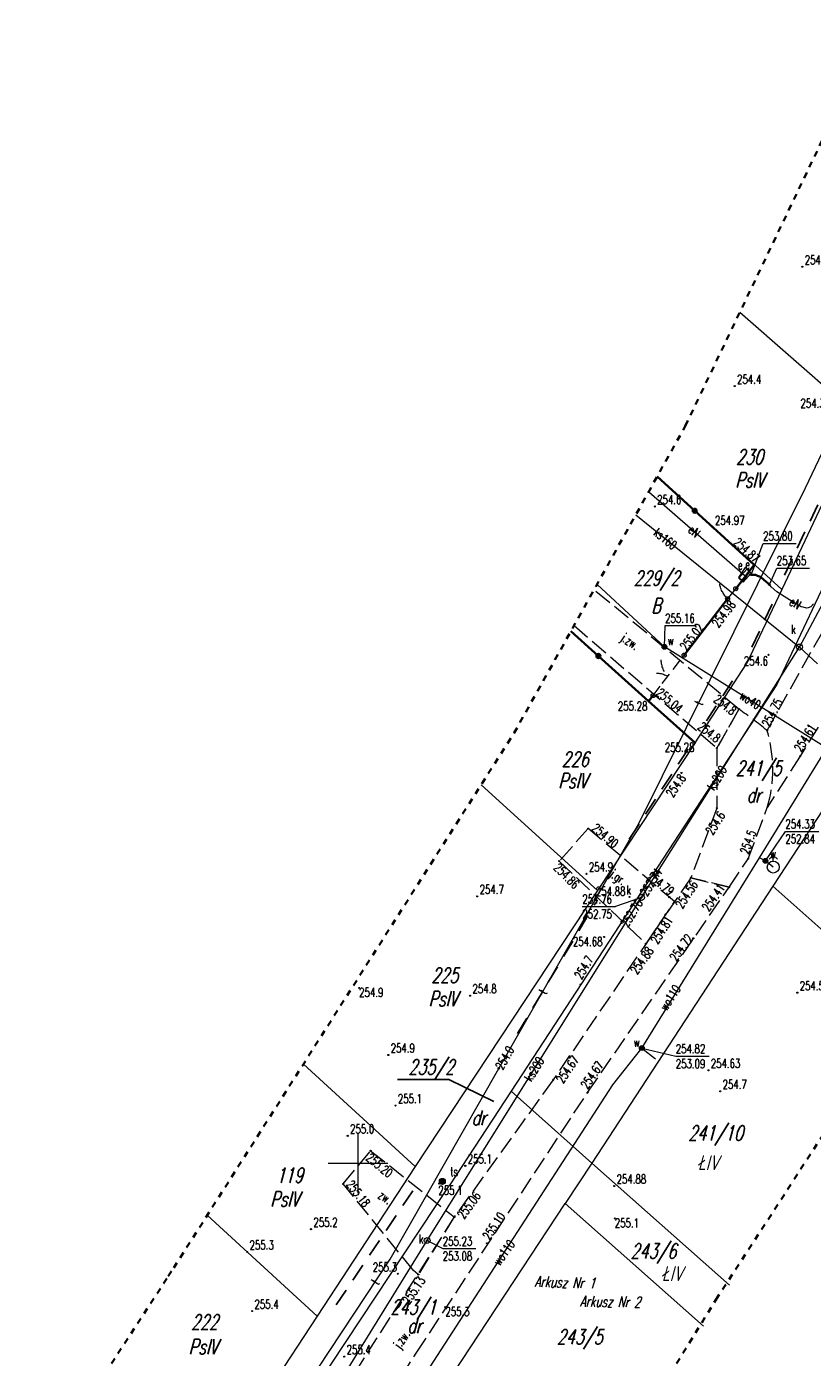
# Model space of a CAD drawing. Header units: metres. Extents: x 7443272 to 7443636, y 5636784 to 5637178.
# Tile 10 of 17: x 7443322 to 7443388, y 5636984 to 5637095. Entities that reach past the tile are written whole.
import ezdxf
from ezdxf.enums import TextEntityAlignment as Align

# ---------------------------------------------------------------- set-up
doc = ezdxf.new("R2010")
doc.units = ezdxf.units.M
doc.header["$MEASUREMENT"] = 0
for name, pattern in [('1', [0]), ('1_OTKJ', [2, 1.5, -0.5]), ('1_OTKU', [2, 1.5, -0.5]), ('1_OTOB', [2, 1, -1]), ('1_OTOF', [1.5, 1.5]), ('1_OTOO', [7.5, 7.5]), ('1_SUEP_A', [0]), ('1_SUKP', [0]), ('1_SULO', [0]), ('1_SUTP_A', [0]), ('1_SUWP', [0]), ('2_OTKJ', [2, 1.5, -0.5]), ('2_OTKU', [2, 1.5, -0.5]), ('2_SUEP_A', [0]), ('2_SUKP', [0]), ('2_SULO', [0]), ('2_SUTP_A', [0]), ('2_SUWP', [0]), ('3', [1, 0.5, -0.5]), ('GAO', [2.5, 1.5, -1])]:
    doc.linetypes.add(name, pattern=pattern)
doc.layers.get('0').update_dxf_attribs({"color": 250, "linetype": 'CONTINUOUS', "lineweight": 100})
for name, color, linetype, lineweight in [('EDZPD_L_0', 3, '1', 18), ('EPGPO_L_0', 3, 'GAO', 25), ('EUZOU_T_0', 96, 'CONTINUOUS', 25), ('GRANICE_EWID_L_0', 3, '1', 18), ('KRZYZE_L_0', 7, '1', 0), ('NUMERY_DZIALEK_T_0', 3, 'CONTINUOUS', 25), ('SUE_E_T_1', 1, 'CONTINUOUS', 0), ('SUE_T_4', 1, 'CONTINUOUS', 18), ('SUEP_E_T_0', 1, 'CONTINUOUS', 0), ('SUEP_L_0', 1, '2_SUEP_A', 18), ('SUER_T_0', 1, 'CONTINUOUS', 18), ('SUK_E_T_4', 34, 'CONTINUOUS', 0), ('SUK_T_3', 34, 'CONTINUOUS', 18), ('SUKP_E_T_0', 34, 'CONTINUOUS', 0), ('SUKP_L_0', 34, '2_SUKP', 18), ('SUKR_T_0', 34, 'CONTINUOUS', 18), ('SUT_E_T_0', 30, 'CONTINUOUS', 0), ('SUT_T_0', 30, 'CONTINUOUS', 18), ('SUTP_E_T_0', 30, 'CONTINUOUS', 0), ('SUTP_L_0', 30, '2_SUTP_A', 18), ('SUTR_T_0', 30, 'CONTINUOUS', 18), ('SUW_E_T_2', 5, 'CONTINUOUS', 0), ('SUW_T_2', 5, 'CONTINUOUS', 18), ('SUW_T_5', 5, 'CONTINUOUS', 18), ('SUWP_E_T_0', 5, 'CONTINUOUS', 0), ('SUWP_L_0', 5, '2_SUWP', 18), ('SUWR_T_0', 5, 'CONTINUOUS', 18), ('WWRZT_T_1', 7, 'CONTINUOUS', 18), ('ZAKRES_L_2', 1, '3', 35)]:
    doc.layers.add(name, color=color, linetype=linetype, lineweight=lineweight)
for name, color, linetype, lineweight, true_color in [('OTK_E_T_0', 7, 'CONTINUOUS', 0, 0x7d7d7d), ('OTK_E_T_3', 7, 'CONTINUOUS', 0, 0x7d7d7d), ('OTK_L_0', 7, '1_OTKJ', 18, 0x7d7d7d), ('OTK_L_4', 7, '1_OTKU', 18, 0x7d7d7d), ('OTO_L_0', 7, '1_OTOO', 35, 0x7d7d7d), ('OTO_L_1', 7, '1_OTOB', 18, 0x7d7d7d), ('OTO_L_2', 7, '1_OTOF', 18, 0x7d7d7d), ('OTR_T_0', 7, 'CONTINUOUS', 18, 0x7d7d7d), ('OTR_T_1', 7, 'CONTINUOUS', 18, 0x7d7d7d), ('SUL_L_1', 7, '2_SULO', 35, 0x7d7d7d)]:
    doc.layers.add(name, color=color, linetype=linetype, lineweight=lineweight, true_color=true_color)
doc.styles.get("Standard").update_dxf_attribs({"font": 'Simplex.SHX', "width": 0.75})

# ---------------------------------------------------------------- blocks, each defined once
blk = doc.blocks.new('1_SUES')
at = {"linetype": 'Continuous'}
for p, q in [((0.5, 0.25), (-0.5, 0.25)), ((-0.5, 0.25), (-0.5, -0.25)), ((0.5, -0.25), (0.5, 0.25)), ((-0.5, -0.25), (0.5, -0.25))]:
    blk.add_line(p, q, dxfattribs=at)
blk = doc.blocks.new('1_SUPS')
at = {"linetype": 'Continuous'}
blk.add_circle((0, 0), 0.0625, dxfattribs=at)
blk = doc.blocks.new('1_SUKS')
at = {"linetype": 'Continuous'}
blk.add_circle((0, 0), 0.25, dxfattribs=at)
blk = doc.blocks.new('1_SUTK')
at = {"linetype": 'Continuous'}
for radius in [0.25, 0.225, 0.2, 0.175, 0.15, 0.125, 0.1, 0.075, 0.05, 0.025, 0.00715]:
    blk.add_circle((0, 0), radius, dxfattribs=at)
blk = doc.blocks.new('1_SUWH')
at = {"linetype": 'Continuous'}
for p, q in [((0, 1), (-0.35355, 0.64645)), ((0, 1), (0.35355, 0.64645)), ((0, 0.5), (0, 1))]:
    blk.add_line(p, q, dxfattribs=at)
blk.add_circle((0, 0), 0.5, dxfattribs=at)
blk = doc.blocks.new('1_SUWW')
at = {"linetype": 'Continuous'}
for radius in [0.2, 0.175, 0.15, 0.125, 0.1, 0.075, 0.05, 0.025, 0.00715]:
    blk.add_circle((0, 0), radius, dxfattribs=at)
blk = doc.blocks.new('2_OTRN')
at = {"linetype": 'Continuous'}
blk.add_circle((0, 0), 0.045, dxfattribs=at)
blk = doc.blocks.new('2_OTRS')
at = {"linetype": 'Continuous'}
blk.add_circle((0, 0), 0.045, dxfattribs=at)

msp = doc.modelspace()

# ---------------------------------------------------------------- linework, layer by layer
at = {"layer": 'EDZPD_L_0', "linetype": '1'}
for p, q in [((7443404.03, 5637087.4), (7443385.45, 5637048)), ((7443392.15, 5637062.2), (7443381.94, 5637071.17)), ((7443378.2, 5637035.16), (7443370.04, 5637022.82)), ((7443370.04, 5637022.82), (7443360.29, 5637031.66)), ((7443370.04, 5637022.82), (7443354.78, 5636999.73)), ((7443345.42, 5637008.29), (7443354.78, 5636999.73)), ((7443354.78, 5636999.73), (7443346.57, 5636987.21)), ((7443346.57, 5636987.21), (7443337.37, 5636995.66)), ((7443346.57, 5636987.21), (7443338.85, 5636975.45))]:
    msp.add_line(p, q, dxfattribs=at)
at = {"layer": 'EPGPO_L_0', "linetype": 'GAO'}
for p, q in [((7443385.68, 5637049.19), (7443390.97, 5637060.39)), ((7443382.95, 5637043.16), (7443384.88, 5637047.25)), ((7443379.15, 5637037.01), (7443381.56, 5637040.71)), ((7443372.69, 5637027.1), (7443378.11, 5637035.41)), ((7443363.35, 5637010.86), (7443369.88, 5637021.82)), ((7443348.18, 5636988.15), (7443355.03, 5636998.39))]:
    msp.add_line(p, q, dxfattribs=at)
at = {"layer": 'GRANICE_EWID_L_0', "linetype": '1'}
for p, q in [((7443394.14, 5637059.33), (7443385.03, 5637040.06)), ((7443385.45, 5637048), (7443375.04, 5637057.47)), ((7443385.45, 5637048), (7443382.51, 5637041.77)), ((7443367.8, 5637044.51), (7443378.2, 5637035.16)), ((7443378.2, 5637035.16), (7443382.51, 5637041.77)), ((7443385.03, 5637040.06), (7443362.8, 5637006.03)), ((7443393, 5637035.89), (7443384.7, 5637023.18)), ((7443384.7, 5637023.18), (7443369.57, 5637000.02)), ((7443384.7, 5637023.18), (7443395.95, 5637013.19)), ((7443362.8, 5637006.03), (7443357.67, 5636998.21)), ((7443369.57, 5637000.02), (7443362.8, 5637006.03)), ((7443369.57, 5637000.02), (7443367.33, 5636996.63)), ((7443369.57, 5637000.02), (7443381.07, 5636989.81)), ((7443344.41, 5636978.18), (7443357.67, 5636998.21)), ((7443351.22, 5636972.19), (7443367.33, 5636996.63)), ((7443367.33, 5636996.63), (7443378.89, 5636986.38))]:
    msp.add_line(p, q, dxfattribs=at)
at = {"layer": 'KRZYZE_L_0', "linetype": '1'}
for p, q in [((7443350, 5636997.5), (7443350, 5637002.5)), ((7443347.5, 5637000), (7443352.5, 5637000))]:
    msp.add_line(p, q, dxfattribs=at)
at = {"layer": 'NUMERY_DZIALEK_T_0', "linetype": 'Continuous'}
for p in [(7443353.29, 5637007.02), (7443361.35, 5637005.17)]:
    msp.add_line(p, (7443357.59, 5637007.02), dxfattribs=at)
at = {"layer": 'OTK_L_0', "linetype": '2_OTKJ'}
for p, q in [((7443384.22, 5637036.21), (7443397.79, 5637060.36)), ((7443381.87, 5637037.99), (7443369.74, 5637047.97)), ((7443368.07, 5637044.98), (7443380.02, 5637034.73)), ((7443391.64, 5637041.59), (7443386.98, 5637034.05)), ((7443380.02, 5637034.73), (7443381.87, 5637037.99)), ((7443381.87, 5637037.99), (7443380.02, 5637034.73)), ((7443380.02, 5637034.73), (7443380.01, 5637029.7)), ((7443386.98, 5637034.05), (7443384.24, 5637029.77)), ((7443380.01, 5637029.7), (7443377.84, 5637023.88)), ((7443382.63, 5637025.47), (7443384.24, 5637029.77)), ((7443369.26, 5637028), (7443366.83, 5637025.28)), ((7443376.48, 5637021.89), (7443369.26, 5637028)), ((7443366.83, 5637025.28), (7443374.09, 5637018.37)), ((7443381.04, 5637023.1), (7443382.63, 5637025.47)), ((7443377.84, 5637023.88), (7443366.32, 5637006.98)), ((7443377.84, 5637023.88), (7443381.04, 5637023.1)), ((7443381.04, 5637023.1), (7443377.84, 5637023.88)), ((7443369.2, 5637005.91), (7443381.04, 5637023.1)), ((7443374.09, 5637018.37), (7443376.48, 5637021.89)), ((7443366.32, 5637006.98), (7443358.05, 5636995.51)), ((7443354.87, 5636984.13), (7443369.2, 5637005.91)), ((7443358.05, 5636995.51), (7443337.88, 5636964.03)), ((7443340.71, 5636961.87), (7443354.87, 5636984.13))]:
    msp.add_line(p, q, dxfattribs=at)
for centre, radius, start, end in [((7443348.36, 5636991.26), 57.5, 51.4227, 54.3545), ((7443373.47, 5637032.95), 11.23, 343.5428, 16.8839), ((7443373.47, 5637032.95), 11.23, 343.5428, 16.8839)]:
    msp.add_arc(centre, radius, start, end, dxfattribs=at)
at = {"layer": 'OTK_L_4', "linetype": '2_OTKU'}
for p, q in [((7443348.76, 5636998.27), (7443351.05, 5637001.05)), ((7443351.05, 5637001.05), (7443358.05, 5636995.51)), ((7443354.65, 5636991.02), (7443348.76, 5636998.27)), ((7443358.05, 5636995.51), (7443355.03, 5636990.69)), ((7443355.03, 5636990.69), (7443354.65, 5636991.02))]:
    msp.add_line(p, q, dxfattribs=at)
at = {"layer": 'OTO_L_0'}
for p, q in [((7443375.03, 5637057.45), (7443378.17, 5637054.58)), ((7443378.17, 5637054.58), (7443383.15, 5637050.05)), ((7443383.15, 5637050.05), (7443381.6, 5637048.06)), ((7443377.29, 5637042.5), (7443380.92, 5637047.22)), ((7443367.8, 5637044.5), (7443370.11, 5637042.43)), ((7443370.11, 5637042.43), (7443374.31, 5637038.66)), ((7443374.31, 5637038.66), (7443374.68, 5637039.12)), ((7443378.2, 5637035.16), (7443374.31, 5637038.66))]:
    msp.add_line(p, q, dxfattribs=at)
for centre in [(7443378.17, 5637054.58), (7443370.11, 5637042.43)]:
    msp.add_circle(centre, 0.17, dxfattribs=at)
at = {"layer": 'OTO_L_1'}
for p, q in [((7443376.37, 5637041.31), (7443377.29, 5637042.5)), ((7443375.45, 5637040.12), (7443376.37, 5637041.31)), ((7443374.68, 5637039.12), (7443375.6, 5637040.32))]:
    msp.add_line(p, q, dxfattribs=at)
for centre in [(7443377.29, 5637042.5), (7443374.68, 5637039.12)]:
    msp.add_circle(centre, 0.17, dxfattribs=at)
for centre, start, end in [((7443377.34, 5637042.11), 180.3357, 224.4101), ((7443374.92, 5637038.98), 60.299, 104.3733)]:
    msp.add_arc(centre, 2, start, end, dxfattribs=at)
at = {"layer": 'OTO_L_2'}
for p, q in [((7443380.26, 5637048.43), (7443380.25, 5637048.46)), ((7443380.27, 5637048.34), (7443380.26, 5637048.43)), ((7443380.3, 5637048.26), (7443380.27, 5637048.34)), ((7443380.32, 5637048.18), (7443380.3, 5637048.26)), ((7443380.35, 5637048.09), (7443380.32, 5637048.18)), ((7443380.38, 5637048.01), (7443380.35, 5637048.09)), ((7443380.42, 5637047.92), (7443380.38, 5637048.01)), ((7443380.46, 5637047.84), (7443380.42, 5637047.92)), ((7443380.51, 5637047.76), (7443380.46, 5637047.84)), ((7443381.26, 5637047.64), (7443381.6, 5637048.06)), ((7443380.56, 5637047.68), (7443380.51, 5637047.76)), ((7443380.61, 5637047.6), (7443380.56, 5637047.68)), ((7443380.66, 5637047.52), (7443380.61, 5637047.6)), ((7443380.72, 5637047.44), (7443380.66, 5637047.52)), ((7443380.78, 5637047.37), (7443380.72, 5637047.44)), ((7443380.85, 5637047.3), (7443380.78, 5637047.37)), ((7443380.92, 5637047.22), (7443380.85, 5637047.3)), ((7443380.92, 5637047.22), (7443381.26, 5637047.64))]:
    msp.add_line(p, q, dxfattribs=at)
for centre in [(7443381.6, 5637048.06), (7443380.92, 5637047.22)]:
    msp.add_circle(centre, 0.17, dxfattribs=at)
at = {"layer": 'SUEP_L_0', "linetype": '1_SUEP_A'}
for p, q in [((7443374.32, 5637056.17), (7443382.38, 5637049.15)), ((7443382.88, 5637049.22), (7443382.54, 5637049.35)), ((7443383.06, 5637049.21), (7443382.88, 5637049.22)), ((7443383.26, 5637049.21), (7443383.06, 5637049.21)), ((7443383.42, 5637049.14), (7443383.26, 5637049.21)), ((7443383.66, 5637049.05), (7443383.42, 5637049.14)), ((7443383.94, 5637048.79), (7443383.66, 5637049.05)), ((7443384.41, 5637048.4), (7443383.94, 5637048.79)), ((7443384.56, 5637048.23), (7443384.41, 5637048.4)), ((7443385.04, 5637047.8), (7443384.56, 5637048.23)), ((7443385.64, 5637047.4), (7443385.04, 5637047.8)), ((7443386.33, 5637047), (7443385.64, 5637047.4)), ((7443387.08, 5637046.55), (7443386.33, 5637047)), ((7443388.1, 5637046.79), (7443387.88, 5637046.55)), ((7443387.25, 5637046.51), (7443387.08, 5637046.55)), ((7443387.53, 5637046.43), (7443387.25, 5637046.51)), ((7443387.67, 5637046.45), (7443387.53, 5637046.43)), ((7443387.88, 5637046.55), (7443387.67, 5637046.45))]:
    msp.add_line(p, q, dxfattribs=at)
at = {"layer": 'SUER_T_0', "linetype": 'Continuous'}
for p, q in [((7443382.88, 5637049.22), (7443383.89, 5637051.84)), ((7443383.89, 5637051.84), (7443386.66, 5637051.84)), ((7443384.41, 5637048.4), (7443385.03, 5637049.78)), ((7443385.03, 5637049.78), (7443387.78, 5637049.78))]:
    msp.add_line(p, q, dxfattribs=at)
at = {"layer": 'SUKP_L_0', "linetype": '1_SUKP'}
for p, q in [((7443386.93, 5637043.18), (7443395.84, 5637059.92)), ((7443373.23, 5637054.23), (7443386.93, 5637043.18)), ((7443373.71, 5637022.23), (7443386.93, 5637043.18)), ((7443355.78, 5636993.54), (7443373.71, 5637022.23)), ((7443343.74, 5636974.05), (7443355.78, 5636993.54))]:
    msp.add_line(p, q, dxfattribs=at)
at = {"layer": 'SUKR_T_0', "linetype": 'Continuous'}
for p, q in [((7443386.93, 5637043.18), (7443388.43, 5637041.78)), ((7443373.71, 5637022.23), (7443371.53, 5637021.47)), ((7443368.76, 5637021.47), (7443371.53, 5637021.47)), ((7443355.78, 5636993.54), (7443357.08, 5636992.86)), ((7443357.08, 5636992.86), (7443359.85, 5636992.86))]:
    msp.add_line(p, q, dxfattribs=at)
at = {"layer": 'SUL_L_1', "linetype": '1_SULO'}
for p, q in [((7443382.88, 5637049.22), (7443383.06, 5637049.21)), ((7443383.06, 5637049.21), (7443383.26, 5637049.21)), ((7443383.26, 5637049.21), (7443383.42, 5637049.14)), ((7443383.42, 5637049.14), (7443383.66, 5637049.05)), ((7443383.66, 5637049.05), (7443383.94, 5637048.79)), ((7443383.94, 5637048.79), (7443384.41, 5637048.4))]:
    msp.add_line(p, q, dxfattribs=at)
at = {"layer": 'SUTP_L_0', "linetype": '1_SUTP_A'}
for p, q in [((7443387.43, 5637056.5), (7443399.09, 5637081.05)), ((7443373.49, 5637028.41), (7443387.43, 5637056.5)), ((7443361.77, 5637007.94), (7443373.49, 5637028.41)), ((7443352.68, 5636991.97), (7443361.77, 5637007.94)), ((7443339.55, 5636972.1), (7443352.68, 5636991.97))]:
    msp.add_line(p, q, dxfattribs=at)
at = {"layer": 'SUWP_L_0', "linetype": '1_SUWP'}
for p, q in [((7443375.63, 5637043.2), (7443369.99, 5637048.42)), ((7443389.23, 5637034.73), (7443375.63, 5637043.2)), ((7443383.58, 5637025.55), (7443389.23, 5637034.73)), ((7443373.74, 5637009.64), (7443383.58, 5637025.55)), ((7443384.08, 5637025.3), (7443383.58, 5637025.55)), ((7443384.74, 5637024.78), (7443384.08, 5637025.3)), ((7443371.31, 5637006.55), (7443373.74, 5637009.64)), ((7443373.74, 5637009.64), (7443374.88, 5637008.74)), ((7443355.06, 5636981.47), (7443371.31, 5637006.55))]:
    msp.add_line(p, q, dxfattribs=at)
at = {"layer": 'SUWR_T_0', "linetype": 'Continuous'}
for p, q in [((7443375.63, 5637043.2), (7443375.69, 5637044.97)), ((7443375.69, 5637044.97), (7443378.29, 5637044.97)), ((7443384.08, 5637025.3), (7443385.75, 5637027.76)), ((7443385.75, 5637027.76), (7443388.55, 5637027.76)), ((7443373.74, 5637009.64), (7443376.58, 5637008.95)), ((7443376.58, 5637008.95), (7443379.37, 5637008.95))]:
    msp.add_line(p, q, dxfattribs=at)
at = {"layer": 'ZAKRES_L_2', "linetype": '3'}
for p, q in [((7443377.38, 5637061.67), (7443393.39, 5637095.08)), ((7443363.06, 5637036), (7443377.38, 5637061.67)), ((7443334.58, 5636991.26), (7443363.06, 5637036)), ((7443397.11, 5637015.01), (7443380.07, 5636988.79)), ((7443334.12, 5636990.56), (7443334.58, 5636991.26)), ((7443322.27, 5636972.36), (7443334.12, 5636990.56)), ((7443380.07, 5636988.79), (7443368.26, 5636969.69))]:
    msp.add_line(p, q, dxfattribs=at)

# ---------------------------------------------------------------- block references
at = {"layer": 'OTR_T_0'}
for p in [(7443379.66, 5637053.2), (7443383.15, 5637050.05), (7443380.92, 5637047.22), (7443377.29, 5637042.5), (7443374.68, 5637039.12), (7443374.36, 5637038.7), (7443384.22, 5637036.21), (7443378.19, 5637035.23), (7443386.98, 5637034.05), (7443369.26, 5637028), (7443366.83, 5637025.28), (7443377.84, 5637023.88), (7443372.71, 5637022.28), (7443376.04, 5637022.26), (7443381.04, 5637023.1), (7443375.73, 5637020.81), (7443370.58, 5637018.93), (7443378.05, 5637018.82), (7443374.08, 5637018.37), (7443379.31, 5637007.78), (7443366.32, 5637006.98), (7443369.2, 5637005.91), (7443351.05, 5637001.05), (7443348.76, 5636998.27), (7443371.43, 5636998.1), (7443358.05, 5636995.51), (7443360.79, 5636993.31), (7443355.04, 5636990.69)]:
    msp.add_blockref('2_OTRS', p, dxfattribs=at)
at = {"layer": 'OTR_T_1'}
for p in [(7443387.17, 5637074.99), (7443381.51, 5637065.01), (7443374.82, 5637054.94), (7443384.34, 5637042.53), (7443381.87, 5637037.99), (7443380.02, 5637034.73), (7443377.06, 5637032.65), (7443380.01, 5637029.7), (7443382.63, 5637025.47), (7443369.11, 5637024.21), (7443359.97, 5637022.33), (7443350.09, 5637014.67), (7443368.6, 5637014.95), (7443359.37, 5637014.02), (7443386.75, 5637014.27), (7443352.53, 5637009.06), (7443380.3, 5637006.02), (7443353.13, 5637004.83), (7443349.13, 5637002.3), (7443358.97, 5636999.79), (7443356.79, 5636998.3), (7443346.06, 5636994.49), (7443371.48, 5636995.39), (7443340.72, 5636992.59), (7443353.32, 5636990.76), (7443341.13, 5636987.64), (7443357.3, 5636987.97), (7443348.84, 5636983.83)]:
    msp.add_blockref('2_OTRN', p, dxfattribs=at)
at = {"layer": 'SUE_T_4'}
for p, rotation in [((7443382.31, 5637049.28), 56.36202799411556), ((7443382.38, 5637049.15), 47.76025167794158)]:
    msp.add_blockref('1_SUES', p, dxfattribs=dict(at, rotation=rotation))
at = {"layer": 'SUER_T_0'}
for p in [(7443382.88, 5637049.22), (7443384.41, 5637048.4)]:
    msp.add_blockref('1_SUPS', p, dxfattribs=at)
at = {"layer": 'SUK_T_3'}
for p in [(7443386.93, 5637043.18), (7443373.71, 5637022.23), (7443355.78, 5636993.54)]:
    msp.add_blockref('1_SUKS', p, dxfattribs=at)
at = {"layer": 'SUKR_T_0'}
for p in [(7443386.93, 5637043.18), (7443373.71, 5637022.23), (7443373.86, 5637022.47), (7443373.55, 5637021.97), (7443355.78, 5636993.54)]:
    msp.add_blockref('1_SUPS', p, dxfattribs=at)
at = {"layer": 'SUT_T_0'}
msp.add_blockref('1_SUTK', (7443357.05, 5636998.49), dxfattribs=at)
at = {"layer": 'SUTR_T_0'}
msp.add_blockref('1_SUPS', (7443361.77, 5637007.94), dxfattribs=at)
at = {"layer": 'SUW_T_2'}
msp.add_blockref('1_SUWH', (7443384.74, 5637024.78), dxfattribs=at)
at = {"layer": 'SUW_T_5'}
for p in [(7443375.63, 5637043.2), (7443384.08, 5637025.3), (7443373.74, 5637009.64)]:
    msp.add_blockref('1_SUWW', p, dxfattribs=at)
at = {"layer": 'SUWR_T_0'}
for p in [(7443375.63, 5637043.2), (7443384.08, 5637025.3), (7443373.74, 5637009.64)]:
    msp.add_blockref('1_SUPS', p, dxfattribs=at)

# ---------------------------------------------------------------- texts
at = {"layer": 'EUZOU_T_0', "oblique": 15, "width": 0.7}
for s, p in [('PsIV', (7443381.57, 5637057.78)), ('B', (7443374.54, 5637047.27)), ('PsIV', (7443366.77, 5637032.62)), ('dr', (7443382.51, 5637031.42)), ('PsIV', (7443355.9, 5637014.39)), ('dr', (7443359.5, 5637004.43)), ('ŁIV', (7443378.41, 5637000.68)), ('PsIV', (7443342.66, 5636997.63)), ('ŁIV', (7443375.4, 5636991.4)), ('dr', (7443354.12, 5636987.05)), ('PsIV', (7443335.84, 5636985.28))]:
    msp.add_text(s, height=1.25, dxfattribs=at).set_placement(p, align=Align.TOP_LEFT)
at = {"layer": 'NUMERY_DZIALEK_T_0', "oblique": 15, "width": 0.7}
for s, rotation, p in [('230', 0.0721, (7443381.63, 5637059.71)), ('226', 0.0707, (7443367.04, 5637034.42))]:
    msp.add_text(s, height=1.25, rotation=rotation, dxfattribs=at).set_placement(p, align=Align.TOP_LEFT)
for s, p in [('229/2', (7443373.07, 5637049.57)), ('241/5', (7443381.6, 5637033.67)), ('225', (7443356.13, 5637016.35)), ('119', (7443343.14, 5636999.63)), ('243/6', (7443372.8, 5636993.28)), ('243/1', (7443352.72, 5636988.59)), ('222', (7443336.03, 5636987.34)), ('243/5', (7443366.64, 5636986.11))]:
    msp.add_text(s, height=1.25, dxfattribs=at).set_placement(p, align=Align.TOP_LEFT)
msp.add_text('235/2', height=1.25, dxfattribs=at).set_placement((7443358.04, 5637007.43), align=Align.RIGHT)
msp.add_text('241/10', height=1.25, dxfattribs=at).set_placement((7443377.63, 5637001.9))
at = {"layer": 'OTK_E_T_0', "width": 0.7}
msp.add_text('j.zw.', height=0.75, rotation=325.214, dxfattribs=at).set_placement((7443372.33, 5637044.4), align=Align.TOP_LEFT)
for s, rotation, p in [('j.gr.', 324.4623, (7443371.69, 5637023.85)), ('j.zw.', 54.73, (7443353.73, 5636985.22))]:
    msp.add_text(s, height=0.75, rotation=rotation, dxfattribs=at).set_placement(p, align=Align.MIDDLE)
at = {"layer": 'OTK_E_T_3', "width": 0.7}
msp.add_text('zw.', height=0.75, rotation=324.5667, dxfattribs=at).set_placement((7443352.27, 5636997.15), align=Align.MIDDLE)
at = {"layer": 'OTR_T_0', "width": 0.7}
for s, p in [('254.97', (7443379.86, 5637053.4)), ('254.63', (7443379.51, 5637007.98)), ('254.88', (7443371.63, 5636998.3))]:
    msp.add_text(s, height=0.75, dxfattribs=at).set_placement(p)
for s, rotation, p in [('254.87', 317.6131, (7443383.18, 5637050.17)), ('254.79', 322.4704, (7443376.07, 5637022.35)), ('254.41', 55.2869, (7443380.75, 5637023.03)), ('254.72', 54.1495, (7443378.07, 5637018.82))]:
    msp.add_text(s, height=0.75, rotation=rotation, dxfattribs=at).set_placement(p, align=Align.RIGHT)
for s, rotation, p in [('254.98', 52.5436, (7443381.05, 5637047.16)), ('254.56', 56.5922, (7443377.86, 5637023.72)), ('254.81', 57.5949, (7443375.76, 5637020.75)), ('254.88', 54.9186, (7443374.15, 5637018.19)), ('255.13', 55.4121, (7443355.06, 5636990.61))]:
    msp.add_text(s, height=0.75, rotation=rotation, dxfattribs=at).set_placement(p, align=Align.TOP_RIGHT)
for s, rotation, p in [('255.02', 52.508, (7443377.47, 5637042.81)), ('255.04', 319.262, (7443374.88, 5637039.24)), ('254.75', 62.6518, (7443384.42, 5637036.42)), ('254.61', 57.8632, (7443387.07, 5637034.34)), ('254.90', 319.8475, (7443369.49, 5637027.92)), ('254.67', 55.3162, (7443369.19, 5637006.15)), ('255.18', 308.3082, (7443348.95, 5636998.2)), ('255.10', 56.2111, (7443360.99, 5636993.51))]:
    msp.add_text(s, height=0.75, rotation=rotation, dxfattribs=at).set_placement(p)
for s, p in [('255.28', (7443374.21, 5637038.62)), ('255.28', (7443378.14, 5637035.17)), ('254.68', (7443370.45, 5637018.92))]:
    msp.add_text(s, height=0.75, dxfattribs=at).set_placement(p, align=Align.TOP_RIGHT)
for s, rotation, p in [('254.86', 315.0611, (7443366.84, 5637025.18)), ('254.67', 55.63, (7443366.52, 5637007.03)), ('255.20', 320.5289, (7443351.08, 5637000.91)), ('255.06', 53.6968, (7443358.25, 5636995.71))]:
    msp.add_text(s, height=0.75, rotation=rotation, dxfattribs=at).set_placement(p, align=Align.TOP_LEFT)
msp.add_text('254.88', height=0.75, dxfattribs=at).set_placement((7443372.37, 5637022.38), align=Align.RIGHT)
at = {"layer": 'OTR_T_1', "width": 0.7}
for s, p in [('254.3', (7443387.37, 5637075.19)), ('254.4', (7443381.71, 5637065.21)), ('254.6', (7443375.02, 5637055.14)), ('254.9', (7443369.31, 5637024.41)), ('254.7', (7443360.17, 5637022.53)), ('254.8', (7443359.57, 5637014.22)), ('254.5', (7443386.95, 5637014.47)), ('254.9', (7443352.73, 5637009.26)), ('254.7', (7443380.5, 5637006.22)), ('255.1', (7443353.33, 5637005.03)), ('255.0', (7443349.33, 5637002.5)), ('255.1', (7443359.17, 5636999.99)), ('255.2', (7443346.26, 5636994.69)), ('255.3', (7443340.92, 5636992.79)), ('255.4', (7443341.33, 5636987.84)), ('255.4', (7443349.04, 5636984.04))]:
    msp.add_text(s, height=0.75, dxfattribs=at).set_placement(p)
for s, rotation, p in [('254.3', 0.0697, (7443389.04, 5637063.95)), ('254.8', 321.9183, (7443381.73, 5637038.02)), ('254.8', 56.2788, (7443376.84, 5637032.64)), ('254.6', 57.1126, (7443380.13, 5637029.51))]:
    msp.add_text(s, height=0.75, rotation=rotation, dxfattribs=at).set_placement(p, align=Align.TOP_RIGHT)
msp.add_text('254.6', height=0.75, dxfattribs=at).set_placement((7443384.3, 5637042.39), align=Align.TOP_RIGHT)
msp.add_text('254.8', height=0.75, rotation=321.3062, dxfattribs=at).set_placement((7443379.94, 5637035.13), align=Align.RIGHT)
for s, rotation, p in [('254.5', 70.4652, (7443382.64, 5637025.79)), ('254.7', 58.6578, (7443368.69, 5637015.33))]:
    msp.add_text(s, height=0.75, rotation=rotation, dxfattribs=at).set_placement(p)
for s, p in [('254.9', (7443350.09, 5637014.67)), ('255.1', (7443356.71, 5636998.11)), ('255.1', (7443371.48, 5636995.39)), ('255.3', (7443357.3, 5636987.97))]:
    msp.add_text(s, height=0.75, dxfattribs=at).set_placement(p, align=Align.TOP_LEFT)
msp.add_text('255.3', height=0.75, dxfattribs=at).set_placement((7443353.25, 5636990.94), align=Align.RIGHT)
at = {"layer": 'SUE_E_T_1', "width": 0.7}
for p in [(7443381.78, 5637049.66), (7443382.39, 5637049.73)]:
    msp.add_text('e', height=0.75, dxfattribs=at).set_placement(p)
at = {"layer": 'SUEP_E_T_0', "width": 0.7}
for rotation, p in [(318.9463, (7443378.12, 5637052.86)), (329.0362, (7443386.58, 5637046.85))]:
    msp.add_text('eN', height=0.75, rotation=rotation, dxfattribs=at).set_placement(p, align=Align.MIDDLE)
at = {"layer": 'SUER_T_0', "width": 0.7}
for s, p in [('253.80', (7443383.89, 5637052.09)), ('253.65', (7443385.03, 5637050.03))]:
    msp.add_text(s, height=0.75, dxfattribs=at).set_placement(p)
at = {"layer": 'SUK_E_T_4', "width": 0.7}
for p in [(7443386.24, 5637044.29), (7443372.45, 5637022.48), (7443355.09, 5636993.29)]:
    msp.add_text('k', height=0.75, dxfattribs=at).set_placement(p)
at = {"layer": 'SUKP_E_T_0', "width": 0.7}
for s, rotation, p in [('ks160', 321.1072, (7443375.71, 5637052.23)), ('ks200', 57.747, (7443380.03, 5637032.24)), ('ks200', 57.9964, (7443364.74, 5637007.88))]:
    msp.add_text(s, height=0.75, rotation=rotation, dxfattribs=at).set_placement(p, align=Align.MIDDLE)
at = {"layer": 'SUKR_T_0', "width": 0.7}
msp.add_text('252.74', height=0.75, rotation=57.747, dxfattribs=at).set_placement((7443373.86, 5637022.47), align=Align.MIDDLE_LEFT)
for s, p in [('254.76', (7443368.76, 5637022.47)), ('252.75', (7443368.76, 5637021.22)), ('255.23', (7443357.08, 5636993.86)), ('253.08', (7443357.08, 5636992.61))]:
    msp.add_text(s, height=0.75, dxfattribs=at).set_placement(p, align=Align.TOP_LEFT)
msp.add_text('252.76', height=0.75, rotation=57.9964, dxfattribs=at).set_placement((7443373.55, 5637021.97), align=Align.MIDDLE_RIGHT)
at = {"layer": 'SUT_E_T_0', "width": 0.7}
msp.add_text('ts', height=0.75, dxfattribs=at).set_placement((7443357.71, 5636998.92))
at = {"layer": 'SUTP_E_T_0', "width": 0.7}
for rotation, p in [(64.96, (7443378.5, 5637038.52)), (59.87, (7443365.46, 5637014.38)), (56.5475, (7443351.43, 5636990.08))]:
    msp.add_text('t', height=0.75, rotation=rotation, dxfattribs=at).set_placement(p, align=Align.MIDDLE)
at = {"layer": 'SUTR_T_0', "width": 0.7}
msp.add_text('254.0', height=0.75, rotation=60.2126, dxfattribs=at).set_placement((7443361.77, 5637007.94), align=Align.MIDDLE_LEFT)
at = {"layer": 'SUW_E_T_2', "width": 0.7}
for p in [(7443375.9, 5637043.35), (7443384.46, 5637025.52), (7443373.06, 5637009.75)]:
    msp.add_text('w', height=0.75, dxfattribs=at).set_placement(p)
at = {"layer": 'SUWP_E_T_0', "width": 0.7}
for s, rotation, p in [('wo40', 328.0856, (7443382.81, 5637038.73)), ('wo110', 57.0597, (7443376.11, 5637013.85)), ('wo110', 53.8241, (7443362.21, 5636992.53))]:
    msp.add_text(s, height=0.75, rotation=rotation, dxfattribs=at).set_placement(p, align=Align.MIDDLE)
at = {"layer": 'SUWR_T_0', "width": 0.7}
msp.add_text('255.16', height=0.75, dxfattribs=at).set_placement((7443375.69, 5637045.22))
for s, p in [('254.33', (7443385.75, 5637028.76)), ('252.84', (7443385.75, 5637027.51)), ('254.82', (7443376.58, 5637009.95)), ('253.09', (7443376.58, 5637008.7))]:
    msp.add_text(s, height=0.75, dxfattribs=at).set_placement(p, align=Align.TOP_LEFT)
at = {"layer": 'WWRZT_T_1', "oblique": 15, "width": 0.7}
for s, rotation, p in [('Arkusz Nr 1', 358.2194, (7443364.78, 5636990.57)), ('Arkusz Nr 2', 359.1737, (7443368.56, 5636988.91))]:
    msp.add_text(s, height=0.9, rotation=rotation, dxfattribs=at).set_placement(p, align=Align.TOP_LEFT)

doc.saveas('drawing.dxf')
